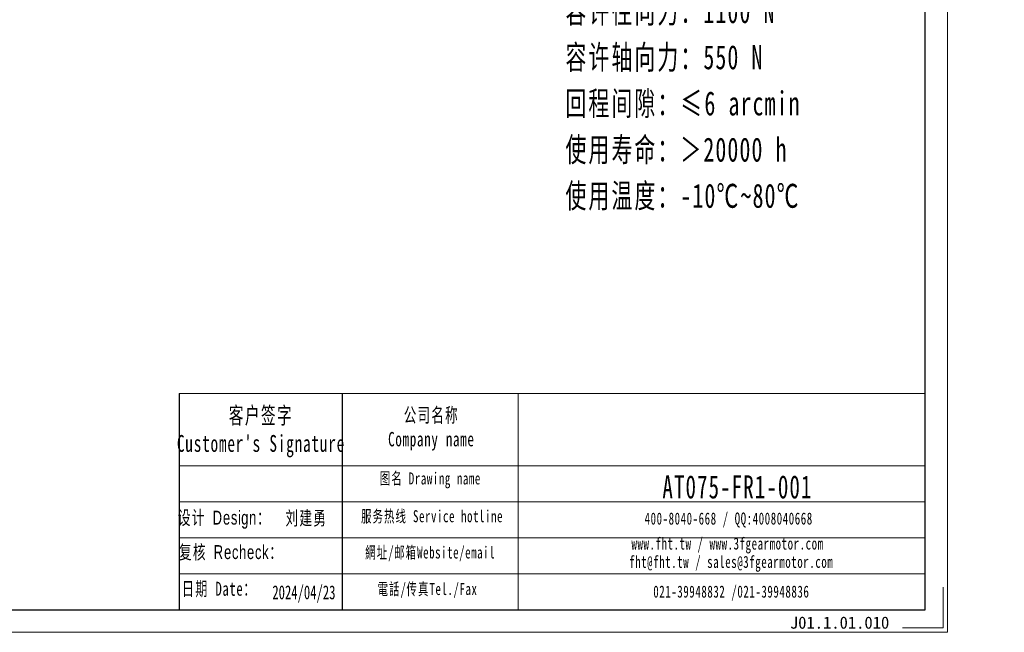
# Model space of a CAD drawing. Header units: millimetres. Extents: x -3 to 561, y 0 to 385.
# Tile 2 of 3: x 278 to 561, y 0 to 176. Entities that reach past the tile are written whole.
import ezdxf

# ---------------------------------------------------------------- set-up
doc = ezdxf.new("R2010")
doc.units = ezdxf.units.MM
doc.layers.add('6文字层', color=3, linetype='Continuous')
doc.layers.add('7标注层', color=4, linetype='Continuous')
for name, color, linetype, lineweight in [('SLD-0', 7, 'Continuous', 18), ('图框_外框线', 7, 'Continuous', 18), ('尺寸线层', 3, 'Continuous', 18)]:
    doc.layers.add(name, color=color, linetype=linetype, lineweight=lineweight)
doc.styles.add('标准', font='txt', dxfattribs={"width": 0.667})
doc.styles.add('样式 1', font='txt')

msp = doc.modelspace()

# ---------------------------------------------------------------- linework, layer by layer
msp.add_line((370.31442, 68.69635), (370.31442, 6.47013))
at = {"layer": '7标注层', "color": 0}
msp.add_line((323.37445, 68.69635), (323.37445, 6.48077), dxfattribs=at)
at = {"layer": '图框_外框线'}
for p, q in [((323.37445, 68.69635), (370.31442, 68.69635)), ((370.31442, 68.69635), (370.31442, 6.48077)), ((370.31442, 68.69635), (537.90358, 68.69635)), ((420.88907, 68.69635), (420.88907, 6.48077)), ((323.37445, 47.93496), (370.31442, 47.93496)), ((370.31442, 47.93496), (537.90358, 47.93496)), ((323.37445, 37.55427), (537.90358, 37.55427)), ((323.37445, 27.17357), (537.90358, 27.17357)), ((323.37445, 16.79288), (537.90358, 16.79288))]:
    msp.add_line(p, q, dxfattribs=at)
at = {"layer": '图框_外框线', "color": 3}
msp.add_lwpolyline([(0, 0), (544.38435, 0), (544.38435, 384.9575), (0, 384.9575)], close=True, dxfattribs=at)
at = {"layer": '图框_外框线', "color": 3, "lineweight": 25}
msp.add_lwpolyline([(32.40383, 6.48077), (537.90358, 6.48077), (537.90358, 378.47674), (32.40383, 378.47674)], close=True, dxfattribs=at)
at = {"layer": '图框_外框线', "color": 3}
msp.add_lwpolyline([(543.0882, 12.96153), (543.0882, 1.29615), (531.42282, 1.29615)], dxfattribs=at)

# ---------------------------------------------------------------- texts
at = {"layer": '6文字层', "insert": (499.03679, 4.54553), "char_height": 3.5, "width": 43.304423, "attachment_point": 1, "style": '样式 1'}
msp.add_mtext('J01.1.01.010', dxfattribs=at)
at = {"layer": 'SLD-0', "color": 1, "attachment_point": 2, "style": '标准'}
for s, insert, char_height, width in [("\\T1.1;客户签字\\PCustomer's Signature", (346.92534, 64.85541), 4.8443242, 60.263892), ('\\T1.1;公司名称\\PCompany name', (395.92251, 64.59825), 4.1522779, 53.7590336), ('\\T1.1;图名 Drawing name', (395.63868, 46.02143), 3.4602315, 44.251809), ('{\\H1.60220x;\\T1.10000;AT075-FR1-001}', (483.94706, 45.18589), 4.1522779, 35.2544719), ('{\\fSimSun|b0|i0|c134|p2;\\T1.1;设计 \\fArial|b0|i0|c0|p34;Design\\fSimSun|b0|i0|c134|p2;：}', (336.41635, 34.99939), 4, 31.9717109), ('{\\fSimSun|b0|i0|c134|p2;\\T1.1;刘建勇}', (359.979, 34.87162), 4, 31.9717109), ('\\T1.1;服务热线 Service hotline', (396.12936, 35.1408), 3.4602315, 49.3007663), ('\\T1.1;400-8040-668 / QQ:4008040668', (481.42538, 34.47963), 3.4602315, 100.7460575), ('{\\fSimSun|b0|i0|c134|p2;\\T1.1;复核 \\fArial|b0|i0|c0|p34;Recheck\\fSimSun|b0|i0|c134|p2;：}', (338.3265, 25.08466), 4, 31.9717109), ('\\T1.1;www.fht.tw / www.3fgearmotor.com ', (481.10633, 27.27243), 3.4602315, 100.8594697), ('\\T1.1;網址/邮箱Website/email', (395.59057, 24.71566), 3.4602315, 51.3174574), ('{\\T1.10000;fht@fht.tw / sales@3fgearmotor.com }', (482.16087, 22.00342), 3.4602315, 100.8594697), ('{\\T1.1;日期 Date：}', (334.94223, 14.53321), 4, 31.9717109), ('\\T1.1;電話/传真Tel./Fax', (394.81533, 14.20925), 3.4602315, 51.934656), ('2024/04/23', (359.27286, 13.51158), 4, 31.9717109), ('\\T1.1;021-39948832 /021-39948836 ', (482.19705, 13.45269), 3.4602315, 77.0138349)]:
    msp.add_mtext(s, dxfattribs=dict(at, insert=insert, char_height=char_height, width=width))
at = {"layer": '尺寸线层', "insert": (434.48607, 248.72839), "char_height": 4.0425, "width": 103.2334341, "attachment_point": 1, "line_spacing_factor": 1.15057, "style": '标准'}
msp.add_mtext('\\T1.1;{\\H1.71429x;性能参数：\\P减速比：1:1\\P额定输出力矩：45 N.m\\P最大加速力矩：1.5倍额定扭矩\\P额定输入转速：1500 rpm\\P容许径向力：1100 N\\P容许轴向力：550 N\\P回程间隙：≤6 arcmin\\P使用寿命：＞20000 h\\P使用温度：-10℃~80℃\\P}', dxfattribs=at)

doc.saveas('drawing.dxf')
